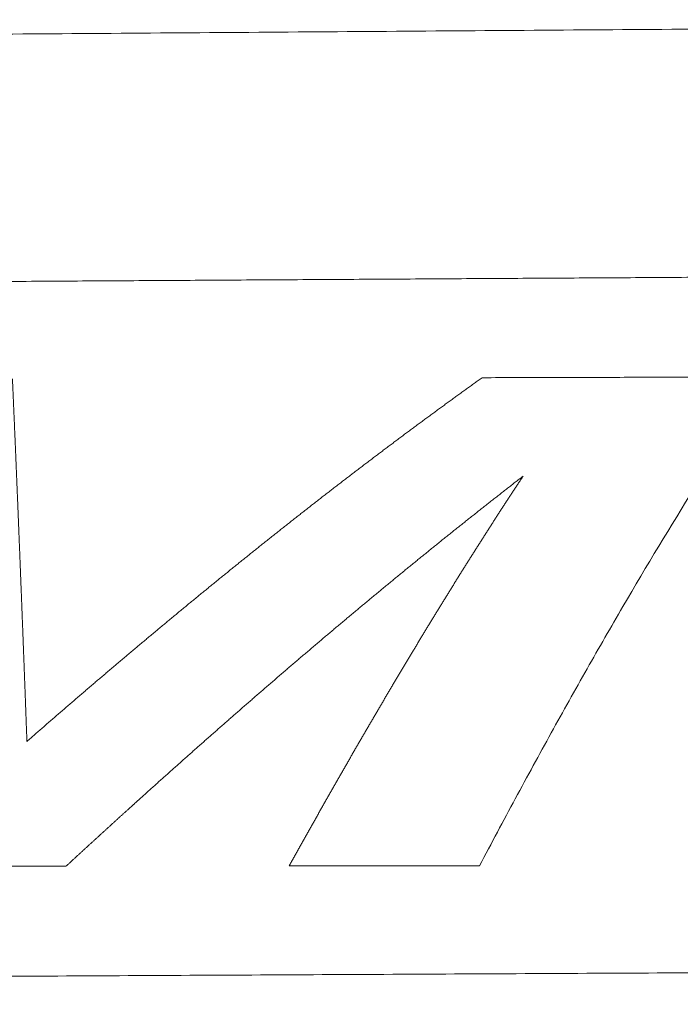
# Model space of a CAD drawing. Header units: millimetres. Extents: x 0 to 594, y 0 to 420.
# Tile 34 of 256: x 246.06 to 250.28, y 56.35 to 62.64. Entities that reach past the tile are written whole.
import ezdxf

# ---------------------------------------------------------------- set-up
doc = ezdxf.new("R2010")
doc.units = ezdxf.units.MM
doc.layers.add('1', color=7, linetype='Continuous', true_color=0xffffff)

msp = doc.modelspace()

# ---------------------------------------------------------------- linework, layer by layer
at = {"layer": '1', "color": 155, "linetype": 'Continuous', "lineweight": 13}
for points, knots in [([(213.3021, 62.302), (213.4461, 62.3032), (213.7339, 62.3056), (214.1658, 62.3091), (214.5976, 62.3127), (215.0295, 62.3162), (215.4613, 62.3197), (215.8931, 62.3232), (216.325, 62.3267), (216.7568, 62.3302), (217.1886, 62.3337), (217.6205, 62.3372), (218.0523, 62.3406), (218.4842, 62.3441), (218.916, 62.3475), (219.3478, 62.3509), (219.7797, 62.3543), (220.2115, 62.3577), (220.6433, 62.3611), (221.0752, 62.3645), (221.507, 62.3678), (221.9389, 62.3712), (222.3707, 62.3745), (222.8025, 62.3779), (223.2344, 62.3812), (223.6662, 62.3845), (224.0981, 62.3878), (224.5299, 62.3911), (224.9617, 62.3944), (225.3936, 62.3977), (225.8254, 62.401), (226.2573, 62.4043), (226.6891, 62.4075), (227.1209, 62.4108), (227.5528, 62.414), (227.9846, 62.4173), (228.4164, 62.4205), (228.8483, 62.4238), (229.2801, 62.427), (229.712, 62.4302), (230.1438, 62.4335), (230.5756, 62.4367), (231.0075, 62.4399), (231.4393, 62.4431), (231.8712, 62.4463), (232.303, 62.4495), (232.7348, 62.4527), (233.1667, 62.4559), (233.5985, 62.4591), (234.0304, 62.4623), (234.4622, 62.4655), (234.894, 62.4687), (235.3259, 62.4719), (235.7577, 62.4751), (236.1896, 62.4782), (236.6214, 62.4814), (237.0532, 62.4846), (237.4851, 62.4878), (237.9169, 62.4909), (238.3488, 62.4941), (238.7806, 62.4973), (239.2124, 62.5005), (239.6443, 62.5036), (240.0761, 62.5068), (240.508, 62.51), (240.9398, 62.5131), (241.3716, 62.5163), (241.9948, 62.5209), (242.8094, 62.5268), (243.8153, 62.5342), (244.8213, 62.5415), (245.8272, 62.5488), (246.8331, 62.5561), (247.8391, 62.5635), (248.845, 62.5708), (249.8509, 62.578), (250.8569, 62.5853), (251.8628, 62.5925), (252.8687, 62.5996), (253.8747, 62.6068), (254.8806, 62.6139), (255.8865, 62.621), (256.8925, 62.628), (257.8984, 62.6351), (258.569, 62.6397), (258.9044, 62.6421)], [0, 0, 0, 0, 0.00947, 0.018939, 0.028409, 0.037879, 0.047348, 0.056818, 0.066288, 0.075758, 0.085227, 0.094697, 0.104167, 0.113636, 0.123106, 0.132576, 0.142045, 0.151515, 0.160985, 0.170455, 0.179924, 0.189394, 0.198864, 0.208333, 0.217803, 0.227273, 0.236742, 0.246212, 0.255682, 0.265152, 0.274621, 0.284091, 0.293561, 0.30303, 0.3125, 0.32197, 0.331439, 0.340909, 0.350379, 0.359848, 0.369318, 0.378788, 0.388258, 0.397727, 0.407197, 0.416667, 0.426136, 0.435606, 0.445076, 0.454545, 0.464015, 0.473485, 0.482955, 0.492424, 0.501894, 0.511364, 0.520833, 0.530303, 0.539773, 0.549242, 0.558712, 0.568182, 0.577652, 0.587121, 0.596591, 0.606061, 0.61553, 0.625, 0.647059, 0.669118, 0.691176, 0.713235, 0.735294, 0.757353, 0.779412, 0.801471, 0.82353, 0.845588, 0.867647, 0.889706, 0.911765, 0.933823, 0.955882, 0.977941, 1, 1, 1, 1]), ([(256.3149, 61.0309), (256.1403, 61.0299), (255.7911, 61.0278), (255.2674, 61.0247), (254.7436, 61.0216), (254.2198, 61.0185), (253.6961, 61.0154), (253.1723, 61.0123), (252.6485, 61.0092), (252.1247, 61.006), (251.601, 61.0029), (251.0772, 60.9997), (250.5534, 60.9966), (250.0296, 60.9935), (249.5059, 60.9903), (248.9821, 60.9871), (248.4583, 60.984), (247.9345, 60.9808), (247.4108, 60.9776), (246.887, 60.9744), (246.3632, 60.9712), (245.8395, 60.968), (245.3157, 60.9648), (244.7919, 60.9616), (244.2681, 60.9583), (243.7444, 60.9551), (243.2206, 60.9519), (242.6968, 60.9487), (242.173, 60.9455), (241.6493, 60.9422), (241.1255, 60.939), (240.6017, 60.9358), (240.027, 60.9322), (239.4014, 60.9284), (238.7249, 60.9242), (238.0483, 60.92), (237.3718, 60.9158), (236.6952, 60.9115), (236.0187, 60.9073), (235.3422, 60.9031), (234.6656, 60.8988), (233.9891, 60.8946), (233.3126, 60.8903), (232.636, 60.886), (231.9595, 60.8817), (231.2829, 60.8774), (230.6064, 60.8731), (229.9299, 60.8688), (229.2533, 60.8644), (228.5768, 60.8601), (227.9002, 60.8557), (227.2237, 60.8513), (226.5472, 60.8469), (225.8706, 60.8425), (225.1941, 60.838), (224.5175, 60.8335), (223.841, 60.8291), (223.1645, 60.8246), (222.4879, 60.82), (221.8114, 60.8155), (221.1349, 60.8109), (220.4583, 60.8063), (219.7818, 60.8017), (219.1052, 60.797), (218.4287, 60.7923), (217.7522, 60.7876), (217.0756, 60.7829), (216.3991, 60.7781), (215.7226, 60.7733), (215.046, 60.7685), (214.3695, 60.7636), (213.693, 60.7587), (213.2419, 60.7555), (213.0164, 60.7538)], [0, 0, 0, 0, 0.012097, 0.024194, 0.03629, 0.048387, 0.060484, 0.072581, 0.084677, 0.096774, 0.108871, 0.120968, 0.133065, 0.145161, 0.157258, 0.169355, 0.181452, 0.193548, 0.205645, 0.217742, 0.229839, 0.241935, 0.254032, 0.266129, 0.278226, 0.290323, 0.302419, 0.314516, 0.326613, 0.33871, 0.350806, 0.362903, 0.375, 0.390625, 0.40625, 0.421875, 0.4375, 0.453125, 0.46875, 0.484375, 0.5, 0.515625, 0.53125, 0.546875, 0.5625, 0.578125, 0.59375, 0.609375, 0.625, 0.640625, 0.65625, 0.671875, 0.6875, 0.703125, 0.71875, 0.734375, 0.75, 0.765625, 0.78125, 0.796875, 0.8125, 0.828125, 0.84375, 0.859375, 0.875, 0.890625, 0.90625, 0.921875, 0.9375, 0.953125, 0.96875, 0.984375, 1, 1, 1, 1]), ([(248.9993, 57.2332), (249.0757, 57.378), (249.2284, 57.6645), (249.4576, 58.0845), (249.6868, 58.4941), (249.8397, 58.7596), (250.069, 59.152), (250.2219, 59.4056), (250.4514, 59.7731), (250.5279, 59.8934), (250.6428, 60.0703), (250.681, 60.1287), (250.7289, 60.201), (250.7385, 60.2154), (250.7576, 60.2442), (250.7863, 60.2873), (250.815, 60.33), (250.8342, 60.3583)], [0, 0, 0, 0, 0.125, 0.25, 0.375, 0.5, 0.5, 0.75, 0.75, 0.875, 0.875, 0.9375, 0.9375, 0.953125, 0.953125, 0.96875, 1, 1, 1, 1]), ([(250.8342, 60.3583), (250.6827, 60.358), (250.3797, 60.3572), (249.9252, 60.3561), (249.4708, 60.3549), (249.1678, 60.3541), (249.0163, 60.3537)], [0, 0, 0, 0, 0.25, 0.5, 0.75, 1, 1, 1, 1]), ([(246.1056, 58.029), (246.1055, 58.0326), (246.1052, 58.0398), (246.1048, 58.0506), (246.1044, 58.0614), (246.104, 58.0722), (246.1036, 58.083), (246.1032, 58.0937), (246.1028, 58.1045), (246.1024, 58.1153), (246.102, 58.126), (246.1016, 58.1367), (246.1012, 58.1475), (246.1008, 58.1582), (246.1004, 58.1689), (246.1, 58.1796), (246.0996, 58.1904), (246.0992, 58.2011), (246.0988, 58.2117), (246.0984, 58.2224), (246.0981, 58.2331), (246.0977, 58.2438), (246.0973, 58.2544), (246.0969, 58.2651), (246.0965, 58.2757), (246.0961, 58.2864), (246.0957, 58.297), (246.0953, 58.3076), (246.0949, 58.3182), (246.0945, 58.3289), (246.0941, 58.3395), (246.0937, 58.3501), (246.0933, 58.3606), (246.0929, 58.3712), (246.0925, 58.3818), (246.0921, 58.3924), (246.0917, 58.4029), (246.0913, 58.4135), (246.0909, 58.424), (246.0905, 58.4345), (246.0901, 58.4451), (246.0897, 58.4556), (246.0893, 58.4661), (246.0889, 58.4766), (246.0885, 58.4871), (246.0881, 58.4976), (246.0877, 58.5081), (246.0873, 58.5185), (246.0869, 58.529), (246.0865, 58.5395), (246.0861, 58.5499), (246.0857, 58.5604), (246.0853, 58.5708), (246.0849, 58.5812), (246.0845, 58.5916), (246.0841, 58.602), (246.0837, 58.6124), (246.0833, 58.6228), (246.0829, 58.6332), (246.0825, 58.6436), (246.0821, 58.654), (246.0817, 58.6643), (246.0814, 58.6747), (246.081, 58.685), (246.0806, 58.6954), (246.0802, 58.7057), (246.0798, 58.716), (246.0794, 58.7264), (246.079, 58.7367), (246.0786, 58.747), (246.0782, 58.7573), (246.0778, 58.7675), (246.0774, 58.7778), (246.077, 58.7881), (246.0766, 58.7984), (246.0762, 58.8086), (246.0758, 58.8189), (246.0754, 58.8291), (246.075, 58.8393), (246.0746, 58.8495), (246.0742, 58.8598), (246.0738, 58.87), (246.0734, 58.8802), (246.073, 58.8903), (246.0726, 58.9005), (246.0722, 58.9107), (246.0718, 58.9209), (246.0714, 58.931), (246.0711, 58.9412), (246.0707, 58.9513), (246.0703, 58.9614), (246.0699, 58.9716), (246.0695, 58.9817), (246.0691, 58.9918), (246.0687, 59.0019), (246.0683, 59.012), (246.0679, 59.022), (246.0675, 59.0321), (246.0671, 59.0422), (246.0667, 59.0522), (246.0663, 59.0623), (246.0659, 59.0723), (246.0655, 59.0824), (246.0651, 59.0924), (246.0647, 59.1024), (246.0643, 59.1124), (246.0639, 59.1224), (246.0635, 59.1324), (246.0631, 59.1424), (246.0628, 59.1524), (246.0624, 59.1623), (246.062, 59.1723), (246.0616, 59.1822), (246.0612, 59.1922), (246.0608, 59.2021), (246.0604, 59.212), (246.06, 59.2219), (246.0596, 59.2319), (246.0592, 59.2418), (246.0588, 59.2516), (246.0584, 59.2615), (246.058, 59.2714), (246.0576, 59.2813), (246.0572, 59.2911), (246.0568, 59.301), (246.0564, 59.3108), (246.056, 59.3206), (246.0557, 59.3305), (246.0553, 59.3403), (246.0549, 59.3501), (246.0545, 59.3599), (246.0541, 59.3696), (246.0537, 59.3794), (246.0533, 59.3892), (246.0529, 59.399), (246.0525, 59.4087), (246.0521, 59.4185), (246.0517, 59.4282), (246.0513, 59.4379), (246.0509, 59.4476), (246.0505, 59.4573), (246.0501, 59.467), (246.0497, 59.4767), (246.0494, 59.4864), (246.049, 59.4961), (246.0486, 59.5057), (246.0482, 59.5154), (246.0478, 59.525), (246.0474, 59.5347), (246.047, 59.5443), (246.0466, 59.5539), (246.0462, 59.5635), (246.0458, 59.5731), (246.0454, 59.5827), (246.045, 59.5923), (246.0446, 59.6019), (246.0442, 59.6114), (246.0439, 59.621), (246.0435, 59.6305), (246.0431, 59.6401), (246.0427, 59.6496), (246.0423, 59.6591), (246.0419, 59.6686), (246.0415, 59.6781), (246.0411, 59.6876), (246.0407, 59.6971), (246.0403, 59.7066), (246.0399, 59.716), (246.0395, 59.7255), (246.0391, 59.7349), (246.0388, 59.7444), (246.0384, 59.7538), (246.038, 59.7632), (246.0376, 59.7726), (246.0372, 59.782), (246.0368, 59.7914), (246.0364, 59.8008), (246.036, 59.8101), (246.0356, 59.8195), (246.0352, 59.8289), (246.0348, 59.8382), (246.0344, 59.8475), (246.034, 59.8569), (246.0337, 59.8662), (246.0333, 59.8755), (246.0329, 59.8848), (246.0325, 59.894), (246.0321, 59.9033), (246.0317, 59.9126), (246.0313, 59.9218), (246.0309, 59.9311), (246.0305, 59.9403), (246.0301, 59.9496), (246.0297, 59.9588), (246.0294, 59.968), (246.029, 59.9772), (246.0286, 59.9864), (246.0282, 59.9956), (246.0278, 60.0048), (246.0274, 60.0139), (246.027, 60.0231), (246.0266, 60.0322), (246.0262, 60.0414), (246.0258, 60.0505), (246.0254, 60.0596), (246.0251, 60.0687), (246.0247, 60.0779), (246.0243, 60.0869), (246.0239, 60.096), (246.0235, 60.1051), (246.0231, 60.1142), (246.0227, 60.1233), (246.0223, 60.1323), (246.0219, 60.1414), (246.0215, 60.1504), (246.0212, 60.1594), (246.0208, 60.1684), (246.0204, 60.1774), (246.02, 60.1864), (246.0196, 60.1954), (246.0192, 60.2044), (246.0188, 60.2133), (246.0184, 60.2223), (246.018, 60.2312), (246.0176, 60.2402), (246.0173, 60.2491), (246.0169, 60.258), (246.0165, 60.2669), (246.0161, 60.2758), (246.0157, 60.2847), (246.0153, 60.2936), (246.0149, 60.3024), (246.0145, 60.3113), (246.0141, 60.3201), (246.0138, 60.329), (246.0134, 60.3378), (246.0131, 60.3436), (246.013, 60.3466)], [0, 0, 0, 0, 0.004255, 0.008511, 0.012766, 0.017021, 0.021276, 0.025532, 0.029787, 0.034042, 0.038297, 0.042553, 0.046808, 0.051063, 0.055318, 0.059573, 0.063829, 0.068084, 0.072339, 0.076594, 0.080849, 0.085104, 0.089359, 0.093615, 0.09787, 0.102125, 0.10638, 0.110635, 0.11489, 0.119145, 0.1234, 0.127655, 0.131911, 0.136166, 0.140421, 0.144676, 0.148931, 0.153186, 0.157441, 0.161696, 0.165951, 0.170206, 0.174461, 0.178716, 0.182972, 0.187227, 0.191482, 0.195737, 0.199992, 0.204247, 0.208502, 0.212757, 0.217012, 0.221267, 0.225522, 0.229778, 0.234033, 0.238288, 0.242543, 0.246798, 0.251053, 0.255308, 0.259563, 0.263819, 0.268074, 0.272329, 0.276584, 0.280839, 0.285095, 0.28935, 0.293605, 0.29786, 0.302115, 0.306371, 0.310626, 0.314881, 0.319136, 0.323392, 0.327647, 0.331902, 0.336158, 0.340413, 0.344668, 0.348924, 0.353179, 0.357434, 0.36169, 0.365945, 0.370201, 0.374456, 0.378711, 0.382967, 0.387222, 0.391478, 0.395733, 0.399989, 0.404244, 0.4085, 0.412756, 0.417011, 0.421267, 0.425523, 0.429778, 0.434034, 0.43829, 0.442545, 0.446801, 0.451057, 0.455313, 0.459568, 0.463824, 0.46808, 0.472336, 0.476592, 0.480848, 0.485104, 0.48936, 0.493616, 0.497872, 0.502128, 0.506384, 0.51064, 0.514896, 0.519153, 0.523409, 0.527665, 0.531921, 0.536177, 0.540433, 0.54469, 0.548946, 0.553202, 0.557458, 0.561714, 0.565971, 0.570227, 0.574483, 0.578739, 0.582995, 0.587251, 0.591507, 0.595763, 0.600019, 0.604275, 0.608531, 0.612787, 0.617043, 0.621298, 0.625554, 0.62981, 0.634065, 0.638321, 0.642576, 0.646832, 0.651087, 0.655342, 0.659598, 0.663853, 0.668108, 0.672363, 0.676618, 0.680872, 0.685127, 0.689382, 0.693636, 0.697891, 0.702145, 0.706399, 0.710654, 0.714908, 0.719162, 0.723415, 0.727669, 0.731923, 0.736176, 0.740429, 0.744683, 0.748936, 0.753189, 0.757442, 0.761694, 0.765947, 0.7702, 0.774452, 0.778705, 0.782957, 0.78721, 0.791462, 0.795715, 0.799968, 0.804221, 0.808474, 0.812727, 0.81698, 0.821233, 0.825487, 0.829741, 0.833995, 0.838249, 0.842503, 0.846758, 0.851013, 0.855269, 0.859524, 0.863781, 0.868037, 0.872294, 0.876551, 0.880809, 0.885067, 0.889326, 0.893585, 0.897845, 0.902104, 0.906363, 0.910621, 0.91488, 0.919137, 0.923395, 0.927652, 0.931909, 0.936166, 0.940422, 0.944679, 0.948935, 0.953191, 0.957447, 0.961702, 0.965958, 0.970213, 0.974468, 0.978724, 0.982979, 0.987234, 0.991489, 0.995745, 1, 1, 1, 1]), ([(249.0163, 60.3537), (249.0122, 60.3508), (249.0039, 60.3449), (248.9915, 60.336), (248.9791, 60.3271), (248.9667, 60.3182), (248.9543, 60.3093), (248.9419, 60.3004), (248.9295, 60.2915), (248.9172, 60.2826), (248.9048, 60.2736), (248.8924, 60.2647), (248.88, 60.2557), (248.8676, 60.2467), (248.8552, 60.2378), (248.8428, 60.2288), (248.8304, 60.2198), (248.818, 60.2108), (248.8056, 60.2017), (248.7932, 60.1927), (248.7808, 60.1837), (248.7684, 60.1746), (248.7561, 60.1655), (248.7437, 60.1565), (248.7313, 60.1474), (248.7189, 60.1383), (248.7065, 60.1292), (248.6941, 60.1201), (248.6817, 60.111), (248.6693, 60.1019), (248.6569, 60.0927), (248.6445, 60.0836), (248.6321, 60.0745), (248.6198, 60.0653), (248.6074, 60.0561), (248.595, 60.047), (248.5826, 60.0378), (248.5702, 60.0286), (248.5578, 60.0194), (248.5454, 60.0102), (248.533, 60.001), (248.5206, 59.9917), (248.5083, 59.9825), (248.4959, 59.9733), (248.4835, 59.964), (248.4711, 59.9547), (248.4587, 59.9455), (248.4463, 59.9362), (248.4339, 59.9269), (248.4215, 59.9176), (248.4091, 59.9083), (248.3968, 59.899), (248.3844, 59.8897), (248.372, 59.8803), (248.3596, 59.871), (248.3472, 59.8616), (248.3348, 59.8523), (248.3224, 59.8429), (248.31, 59.8335), (248.2977, 59.8241), (248.2853, 59.8147), (248.2729, 59.8053), (248.2605, 59.7959), (248.2481, 59.7865), (248.2357, 59.777), (248.2233, 59.7676), (248.2109, 59.7581), (248.1986, 59.7487), (248.1862, 59.7392), (248.1738, 59.7297), (248.1614, 59.7202), (248.149, 59.7107), (248.1366, 59.7012), (248.1242, 59.6917), (248.1118, 59.6822), (248.0995, 59.6726), (248.0871, 59.6631), (248.0747, 59.6535), (248.0623, 59.644), (248.0499, 59.6344), (248.0375, 59.6248), (248.0251, 59.6152), (248.0127, 59.6056), (248.0004, 59.596), (247.988, 59.5864), (247.9756, 59.5768), (247.9632, 59.5671), (247.9508, 59.5575), (247.9384, 59.5478), (247.926, 59.5382), (247.9136, 59.5285), (247.9013, 59.5188), (247.8889, 59.5091), (247.8765, 59.4994), (247.8641, 59.4897), (247.8517, 59.48), (247.8393, 59.4703), (247.8269, 59.4606), (247.8146, 59.4508), (247.8022, 59.4411), (247.7898, 59.4313), (247.7774, 59.4215), (247.765, 59.4118), (247.7526, 59.402), (247.7402, 59.3922), (247.7278, 59.3824), (247.7155, 59.3726), (247.7031, 59.3628), (247.6907, 59.3529), (247.6783, 59.3431), (247.6659, 59.3333), (247.6535, 59.3234), (247.6411, 59.3135), (247.6288, 59.3037), (247.6164, 59.2938), (247.604, 59.2839), (247.5916, 59.274), (247.5792, 59.2641), (247.5668, 59.2542), (247.5544, 59.2443), (247.5421, 59.2344), (247.5297, 59.2244), (247.5173, 59.2145), (247.5049, 59.2045), (247.4925, 59.1946), (247.4801, 59.1846), (247.4677, 59.1746), (247.4554, 59.1646), (247.443, 59.1546), (247.4306, 59.1446), (247.4182, 59.1346), (247.4058, 59.1246), (247.3934, 59.1146), (247.381, 59.1045), (247.3687, 59.0945), (247.3563, 59.0845), (247.3439, 59.0744), (247.3315, 59.0643), (247.3191, 59.0542), (247.3067, 59.0442), (247.2943, 59.0341), (247.282, 59.024), (247.2696, 59.0139), (247.2572, 59.0037), (247.2448, 58.9936), (247.2324, 58.9835), (247.22, 58.9734), (247.2076, 58.9632), (247.1953, 58.953), (247.1829, 58.9429), (247.1705, 58.9327), (247.1581, 58.9225), (247.1457, 58.9123), (247.1333, 58.9021), (247.121, 58.8919), (247.1086, 58.8817), (247.0962, 58.8715), (247.0838, 58.8613), (247.0714, 58.851), (247.059, 58.8408), (247.0466, 58.8305), (247.0343, 58.8203), (247.0219, 58.81), (247.0095, 58.7997), (246.9971, 58.7895), (246.9847, 58.7792), (246.9723, 58.7689), (246.96, 58.7586), (246.9476, 58.7482), (246.9352, 58.7379), (246.9228, 58.7276), (246.9104, 58.7172), (246.898, 58.7069), (246.8857, 58.6965), (246.8733, 58.6862), (246.8609, 58.6758), (246.8485, 58.6654), (246.8361, 58.6551), (246.8237, 58.6447), (246.8114, 58.6343), (246.799, 58.6239), (246.7866, 58.6134), (246.7742, 58.603), (246.7618, 58.5926), (246.7494, 58.5821), (246.7371, 58.5717), (246.7247, 58.5612), (246.7123, 58.5508), (246.6999, 58.5403), (246.6875, 58.5298), (246.6751, 58.5193), (246.6628, 58.5089), (246.6504, 58.4984), (246.638, 58.4878), (246.6256, 58.4773), (246.6132, 58.4668), (246.6009, 58.4563), (246.5885, 58.4457), (246.5761, 58.4352), (246.5637, 58.4246), (246.5513, 58.4141), (246.5389, 58.4035), (246.5266, 58.3929), (246.5142, 58.3824), (246.5018, 58.3718), (246.4894, 58.3612), (246.477, 58.3506), (246.4647, 58.3399), (246.4523, 58.3293), (246.4399, 58.3187), (246.4275, 58.3081), (246.4151, 58.2974), (246.4027, 58.2868), (246.3904, 58.2761), (246.378, 58.2655), (246.3656, 58.2548), (246.3532, 58.2441), (246.3408, 58.2334), (246.3285, 58.2227), (246.3161, 58.212), (246.3037, 58.2013), (246.2913, 58.1906), (246.2789, 58.1799), (246.2666, 58.1691), (246.2542, 58.1584), (246.2418, 58.1477), (246.2294, 58.1369), (246.217, 58.1261), (246.2047, 58.1154), (246.1923, 58.1046), (246.1799, 58.0938), (246.1675, 58.083), (246.1551, 58.0722), (246.1428, 58.0614), (246.1304, 58.0506), (246.118, 58.0398), (246.1098, 58.0326), (246.1056, 58.029)], [0, 0, 0, 0, 0.004255, 0.008511, 0.012766, 0.017022, 0.021277, 0.025533, 0.029789, 0.034045, 0.038301, 0.042557, 0.046813, 0.05107, 0.055327, 0.059583, 0.06384, 0.068097, 0.072355, 0.076612, 0.08087, 0.085127, 0.089385, 0.093642, 0.097898, 0.102155, 0.106412, 0.110668, 0.114924, 0.11918, 0.123435, 0.127691, 0.131946, 0.136201, 0.140456, 0.144711, 0.148966, 0.153221, 0.157475, 0.16173, 0.165984, 0.170238, 0.174493, 0.178747, 0.183001, 0.187255, 0.191509, 0.195763, 0.200016, 0.20427, 0.208524, 0.212778, 0.217032, 0.221286, 0.225539, 0.229793, 0.234047, 0.238301, 0.242555, 0.246809, 0.251063, 0.255317, 0.259572, 0.263826, 0.26808, 0.272335, 0.276589, 0.280844, 0.285098, 0.289353, 0.293608, 0.297863, 0.302117, 0.306372, 0.310627, 0.314882, 0.319137, 0.323392, 0.327647, 0.331903, 0.336158, 0.340413, 0.344668, 0.348924, 0.353179, 0.357434, 0.36169, 0.365945, 0.370201, 0.374456, 0.378712, 0.382967, 0.387223, 0.391479, 0.395734, 0.39999, 0.404246, 0.408501, 0.412757, 0.417013, 0.421268, 0.425524, 0.42978, 0.434036, 0.438291, 0.442547, 0.446803, 0.451059, 0.455315, 0.45957, 0.463826, 0.468082, 0.472338, 0.476594, 0.480849, 0.485105, 0.489361, 0.493617, 0.497872, 0.502128, 0.506384, 0.510639, 0.514895, 0.519151, 0.523406, 0.527662, 0.531918, 0.536173, 0.540429, 0.544684, 0.54894, 0.553196, 0.557451, 0.561707, 0.565962, 0.570218, 0.574473, 0.578729, 0.582984, 0.58724, 0.591495, 0.595751, 0.600006, 0.604261, 0.608517, 0.612772, 0.617028, 0.621283, 0.625539, 0.629794, 0.634049, 0.638305, 0.64256, 0.646815, 0.651071, 0.655326, 0.659581, 0.663837, 0.668092, 0.672347, 0.676603, 0.680858, 0.685113, 0.689368, 0.693624, 0.697879, 0.702134, 0.706389, 0.710645, 0.7149, 0.719155, 0.72341, 0.727666, 0.731921, 0.736176, 0.740431, 0.744687, 0.748942, 0.753197, 0.757452, 0.761707, 0.765963, 0.770218, 0.774473, 0.778728, 0.782984, 0.787239, 0.791494, 0.795749, 0.800004, 0.804259, 0.808515, 0.81277, 0.817025, 0.82128, 0.825535, 0.829791, 0.834046, 0.838301, 0.842556, 0.846811, 0.851067, 0.855322, 0.859577, 0.863832, 0.868087, 0.872343, 0.876598, 0.880853, 0.885108, 0.889363, 0.893619, 0.897874, 0.902129, 0.906384, 0.910639, 0.914895, 0.91915, 0.923405, 0.92766, 0.931916, 0.936171, 0.940426, 0.944681, 0.948937, 0.953192, 0.957447, 0.961702, 0.965958, 0.970213, 0.974468, 0.978723, 0.982979, 0.987234, 0.991489, 0.995745, 1, 1, 1, 1]), ([(246.3552, 57.2307), (246.3594, 57.2345), (246.3676, 57.2422), (246.3801, 57.2537), (246.3925, 57.2651), (246.4049, 57.2766), (246.4174, 57.288), (246.4298, 57.2994), (246.4422, 57.3109), (246.4547, 57.3223), (246.4671, 57.3337), (246.4795, 57.3451), (246.492, 57.3565), (246.5044, 57.3679), (246.5168, 57.3793), (246.5293, 57.3907), (246.5417, 57.402), (246.5541, 57.4134), (246.5666, 57.4248), (246.579, 57.4361), (246.5914, 57.4475), (246.6039, 57.4588), (246.6163, 57.4702), (246.6287, 57.4815), (246.6412, 57.4928), (246.6536, 57.5041), (246.666, 57.5154), (246.6785, 57.5267), (246.6909, 57.538), (246.7033, 57.5493), (246.7158, 57.5606), (246.7282, 57.5719), (246.7406, 57.5832), (246.7531, 57.5944), (246.7655, 57.6057), (246.7779, 57.6169), (246.7904, 57.6282), (246.8028, 57.6394), (246.8152, 57.6506), (246.8277, 57.6619), (246.8401, 57.6731), (246.8525, 57.6843), (246.865, 57.6955), (246.8774, 57.7067), (246.8898, 57.7179), (246.9023, 57.7291), (246.9147, 57.7402), (246.9271, 57.7514), (246.9396, 57.7626), (246.952, 57.7737), (246.9644, 57.7849), (246.9769, 57.796), (246.9893, 57.8072), (247.0017, 57.8183), (247.0142, 57.8294), (247.0266, 57.8405), (247.039, 57.8516), (247.0515, 57.8627), (247.0639, 57.8738), (247.0763, 57.8849), (247.0888, 57.896), (247.1012, 57.907), (247.1136, 57.9181), (247.1261, 57.9292), (247.1385, 57.9402), (247.1509, 57.9513), (247.1634, 57.9623), (247.1758, 57.9733), (247.1882, 57.9843), (247.2007, 57.9954), (247.2131, 58.0064), (247.2255, 58.0174), (247.238, 58.0284), (247.2504, 58.0393), (247.2628, 58.0503), (247.2753, 58.0613), (247.2877, 58.0723), (247.3001, 58.0832), (247.3126, 58.0942), (247.325, 58.1051), (247.3374, 58.116), (247.3499, 58.127), (247.3623, 58.1379), (247.3747, 58.1488), (247.3872, 58.1597), (247.3996, 58.1706), (247.4121, 58.1815), (247.4245, 58.1924), (247.4369, 58.2032), (247.4494, 58.2141), (247.4618, 58.225), (247.4742, 58.2358), (247.4867, 58.2467), (247.4991, 58.2575), (247.5115, 58.2683), (247.524, 58.2792), (247.5364, 58.29), (247.5488, 58.3008), (247.5613, 58.3116), (247.5737, 58.3224), (247.5861, 58.3332), (247.5986, 58.3439), (247.611, 58.3547), (247.6234, 58.3655), (247.6359, 58.3762), (247.6483, 58.387), (247.6607, 58.3977), (247.6732, 58.4084), (247.6856, 58.4192), (247.6981, 58.4299), (247.7105, 58.4406), (247.7229, 58.4513), (247.7354, 58.462), (247.7478, 58.4727), (247.7602, 58.4833), (247.7727, 58.494), (247.7851, 58.5047), (247.7975, 58.5153), (247.81, 58.526), (247.8224, 58.5366), (247.8348, 58.5473), (247.8473, 58.5579), (247.8597, 58.5685), (247.8722, 58.5791), (247.8846, 58.5897), (247.897, 58.6003), (247.9095, 58.6109), (247.9219, 58.6214), (247.9343, 58.632), (247.9468, 58.6426), (247.9592, 58.6531), (247.9716, 58.6637), (247.9841, 58.6742), (247.9965, 58.6847), (248.009, 58.6953), (248.0214, 58.7058), (248.0338, 58.7163), (248.0463, 58.7268), (248.0587, 58.7373), (248.0711, 58.7477), (248.0836, 58.7582), (248.096, 58.7687), (248.1085, 58.7791), (248.1209, 58.7896), (248.1333, 58.8), (248.1458, 58.8104), (248.1582, 58.8209), (248.1706, 58.8313), (248.1831, 58.8417), (248.1955, 58.8521), (248.2079, 58.8625), (248.2204, 58.8729), (248.2328, 58.8832), (248.2453, 58.8936), (248.2577, 58.904), (248.2701, 58.9143), (248.2826, 58.9247), (248.295, 58.935), (248.3075, 58.9453), (248.3199, 58.9556), (248.3323, 58.9659), (248.3448, 58.9762), (248.3572, 58.9865), (248.3696, 58.9968), (248.3821, 59.0071), (248.3945, 59.0173), (248.407, 59.0276), (248.4194, 59.0379), (248.4318, 59.0481), (248.4443, 59.0583), (248.4567, 59.0686), (248.4692, 59.0788), (248.4816, 59.089), (248.494, 59.0992), (248.5065, 59.1094), (248.5189, 59.1195), (248.5313, 59.1297), (248.5438, 59.1399), (248.5562, 59.15), (248.5687, 59.1602), (248.5811, 59.1703), (248.5935, 59.1805), (248.606, 59.1906), (248.6184, 59.2007), (248.6309, 59.2108), (248.6433, 59.2209), (248.6557, 59.231), (248.6682, 59.2411), (248.6806, 59.2511), (248.6931, 59.2612), (248.7055, 59.2712), (248.7179, 59.2813), (248.7304, 59.2913), (248.7428, 59.3014), (248.7553, 59.3114), (248.7677, 59.3214), (248.7801, 59.3314), (248.7926, 59.3414), (248.805, 59.3514), (248.8175, 59.3613), (248.8299, 59.3713), (248.8423, 59.3813), (248.8548, 59.3912), (248.8672, 59.4011), (248.8797, 59.4111), (248.8921, 59.421), (248.9046, 59.4309), (248.917, 59.4408), (248.9294, 59.4507), (248.9419, 59.4606), (248.9543, 59.4705), (248.9668, 59.4803), (248.9792, 59.4902), (248.9916, 59.5001), (249.0041, 59.5099), (249.0165, 59.5197), (249.029, 59.5296), (249.0414, 59.5394), (249.0539, 59.5492), (249.0663, 59.559), (249.0787, 59.5688), (249.0912, 59.5785), (249.1036, 59.5883), (249.1161, 59.5981), (249.1285, 59.6078), (249.141, 59.6176), (249.1534, 59.6273), (249.1658, 59.637), (249.1783, 59.6467), (249.1907, 59.6564), (249.2032, 59.6661), (249.2156, 59.6758), (249.2281, 59.6855), (249.2405, 59.6952), (249.2529, 59.7048), (249.2654, 59.7145), (249.2737, 59.7209), (249.2778, 59.7241)], [0, 0, 0, 0, 0.004255, 0.008511, 0.012766, 0.017021, 0.021277, 0.025532, 0.029787, 0.034043, 0.038298, 0.042553, 0.046809, 0.051064, 0.055319, 0.059575, 0.06383, 0.068085, 0.072341, 0.076596, 0.080851, 0.085107, 0.089362, 0.093617, 0.097873, 0.102128, 0.106383, 0.110639, 0.114894, 0.11915, 0.123405, 0.12766, 0.131916, 0.136171, 0.140426, 0.144682, 0.148937, 0.153192, 0.157448, 0.161703, 0.165959, 0.170214, 0.174469, 0.178725, 0.18298, 0.187235, 0.191491, 0.195746, 0.200001, 0.204257, 0.208512, 0.212768, 0.217023, 0.221278, 0.225534, 0.229789, 0.234044, 0.2383, 0.242555, 0.24681, 0.251066, 0.255321, 0.259577, 0.263832, 0.268087, 0.272343, 0.276598, 0.280853, 0.285109, 0.289364, 0.29362, 0.297875, 0.30213, 0.306386, 0.310641, 0.314896, 0.319152, 0.323407, 0.327662, 0.331918, 0.336173, 0.340428, 0.344684, 0.348939, 0.353195, 0.35745, 0.361705, 0.365961, 0.370216, 0.374471, 0.378727, 0.382982, 0.387237, 0.391493, 0.395748, 0.400003, 0.404259, 0.408514, 0.412769, 0.417025, 0.42128, 0.425535, 0.429791, 0.434046, 0.438301, 0.442557, 0.446812, 0.451067, 0.455323, 0.459578, 0.463833, 0.468089, 0.472344, 0.476599, 0.480855, 0.48511, 0.489365, 0.493621, 0.497876, 0.502131, 0.506387, 0.510642, 0.514897, 0.519153, 0.523408, 0.527663, 0.531919, 0.536174, 0.540429, 0.544685, 0.54894, 0.553195, 0.55745, 0.561706, 0.565961, 0.570216, 0.574472, 0.578727, 0.582982, 0.587238, 0.591493, 0.595748, 0.600003, 0.604259, 0.608514, 0.612769, 0.617025, 0.62128, 0.625535, 0.629791, 0.634046, 0.638301, 0.642556, 0.646812, 0.651067, 0.655322, 0.659578, 0.663833, 0.668088, 0.672343, 0.676599, 0.680854, 0.685109, 0.689365, 0.69362, 0.697875, 0.70213, 0.706386, 0.710641, 0.714896, 0.719151, 0.723407, 0.727662, 0.731917, 0.736173, 0.740428, 0.744683, 0.748938, 0.753194, 0.757449, 0.761704, 0.765959, 0.770215, 0.77447, 0.778725, 0.782981, 0.787236, 0.791491, 0.795746, 0.800002, 0.804257, 0.808512, 0.812767, 0.817023, 0.821278, 0.825533, 0.829788, 0.834044, 0.838299, 0.842554, 0.84681, 0.851065, 0.85532, 0.859575, 0.863831, 0.868086, 0.872341, 0.876596, 0.880852, 0.885107, 0.889362, 0.893618, 0.897873, 0.902128, 0.906383, 0.910639, 0.914894, 0.919149, 0.923405, 0.92766, 0.931915, 0.93617, 0.940426, 0.944681, 0.948936, 0.953192, 0.957447, 0.961702, 0.965958, 0.970213, 0.974468, 0.978723, 0.982979, 0.987234, 0.991489, 0.995745, 1, 1, 1, 1]), ([(249.2778, 59.7241), (249.2757, 59.7209), (249.2715, 59.7145), (249.2651, 59.7049), (249.2587, 59.6952), (249.2523, 59.6856), (249.246, 59.6759), (249.2396, 59.6662), (249.2332, 59.6565), (249.2269, 59.6468), (249.2205, 59.6371), (249.2141, 59.6274), (249.2078, 59.6177), (249.2014, 59.608), (249.195, 59.5982), (249.1886, 59.5885), (249.1823, 59.5787), (249.1759, 59.569), (249.1695, 59.5592), (249.1632, 59.5494), (249.1568, 59.5396), (249.1504, 59.5298), (249.1441, 59.52), (249.1377, 59.5102), (249.1313, 59.5004), (249.125, 59.4905), (249.1186, 59.4807), (249.1122, 59.4708), (249.1059, 59.4609), (249.0995, 59.4511), (249.0931, 59.4412), (249.0867, 59.4313), (249.0804, 59.4214), (249.074, 59.4115), (249.0676, 59.4016), (249.0613, 59.3916), (249.0549, 59.3817), (249.0485, 59.3718), (249.0422, 59.3618), (249.0358, 59.3518), (249.0294, 59.3419), (249.0231, 59.3319), (249.0167, 59.3219), (249.0103, 59.3119), (249.004, 59.3019), (248.9976, 59.2919), (248.9912, 59.2819), (248.9849, 59.2718), (248.9785, 59.2618), (248.9721, 59.2517), (248.9658, 59.2417), (248.9594, 59.2316), (248.953, 59.2215), (248.9467, 59.2114), (248.9403, 59.2013), (248.9339, 59.1912), (248.9276, 59.1811), (248.9212, 59.171), (248.9148, 59.1609), (248.9085, 59.1507), (248.9021, 59.1406), (248.8957, 59.1304), (248.8894, 59.1203), (248.883, 59.1101), (248.8766, 59.0999), (248.8703, 59.0897), (248.8639, 59.0795), (248.8575, 59.0693), (248.8512, 59.0591), (248.8448, 59.0489), (248.8384, 59.0387), (248.8321, 59.0284), (248.8257, 59.0182), (248.8193, 59.0079), (248.813, 58.9977), (248.8066, 58.9874), (248.8002, 58.9771), (248.7939, 58.9668), (248.7875, 58.9565), (248.7811, 58.9462), (248.7748, 58.9359), (248.7684, 58.9256), (248.7621, 58.9152), (248.7557, 58.9049), (248.7493, 58.8946), (248.743, 58.8842), (248.7366, 58.8738), (248.7302, 58.8635), (248.7239, 58.8531), (248.7175, 58.8427), (248.7111, 58.8323), (248.7048, 58.8219), (248.6984, 58.8115), (248.692, 58.801), (248.6857, 58.7906), (248.6793, 58.7802), (248.6729, 58.7697), (248.6666, 58.7593), (248.6602, 58.7488), (248.6539, 58.7383), (248.6475, 58.7279), (248.6411, 58.7174), (248.6348, 58.7069), (248.6284, 58.6964), (248.622, 58.6859), (248.6157, 58.6753), (248.6093, 58.6648), (248.6029, 58.6543), (248.5966, 58.6437), (248.5902, 58.6332), (248.5839, 58.6226), (248.5775, 58.6121), (248.5711, 58.6015), (248.5648, 58.5909), (248.5584, 58.5803), (248.552, 58.5697), (248.5457, 58.5591), (248.5393, 58.5485), (248.5329, 58.5379), (248.5266, 58.5272), (248.5202, 58.5166), (248.5139, 58.5059), (248.5075, 58.4953), (248.5011, 58.4846), (248.4948, 58.474), (248.4884, 58.4633), (248.482, 58.4526), (248.4757, 58.4419), (248.4693, 58.4312), (248.463, 58.4205), (248.4566, 58.4098), (248.4502, 58.3991), (248.4439, 58.3883), (248.4375, 58.3776), (248.4311, 58.3668), (248.4248, 58.3561), (248.4184, 58.3453), (248.4121, 58.3345), (248.4057, 58.3238), (248.3993, 58.313), (248.393, 58.3022), (248.3866, 58.2914), (248.3802, 58.2806), (248.3739, 58.2698), (248.3675, 58.2589), (248.3612, 58.2481), (248.3548, 58.2373), (248.3484, 58.2264), (248.3421, 58.2156), (248.3357, 58.2047), (248.3293, 58.1938), (248.323, 58.183), (248.3166, 58.1721), (248.3103, 58.1612), (248.3039, 58.1503), (248.2975, 58.1394), (248.2912, 58.1285), (248.2848, 58.1175), (248.2785, 58.1066), (248.2721, 58.0957), (248.2657, 58.0847), (248.2594, 58.0738), (248.253, 58.0628), (248.2466, 58.0519), (248.2403, 58.0409), (248.2339, 58.0299), (248.2276, 58.0189), (248.2212, 58.0079), (248.2148, 57.9969), (248.2085, 57.9859), (248.2021, 57.9749), (248.1958, 57.9639), (248.1894, 57.9529), (248.183, 57.9418), (248.1767, 57.9308), (248.1703, 57.9197), (248.164, 57.9087), (248.1576, 57.8976), (248.1512, 57.8865), (248.1449, 57.8754), (248.1385, 57.8644), (248.1321, 57.8533), (248.1258, 57.8422), (248.1194, 57.8311), (248.1131, 57.8199), (248.1067, 57.8088), (248.1003, 57.7977), (248.094, 57.7866), (248.0876, 57.7754), (248.0813, 57.7643), (248.0749, 57.7531), (248.0685, 57.7419), (248.0622, 57.7308), (248.0558, 57.7196), (248.0495, 57.7084), (248.0431, 57.6972), (248.0367, 57.686), (248.0304, 57.6748), (248.024, 57.6636), (248.0177, 57.6524), (248.0113, 57.6411), (248.0049, 57.6299), (247.9986, 57.6187), (247.9922, 57.6074), (247.9859, 57.5962), (247.9795, 57.5849), (247.9731, 57.5737), (247.9668, 57.5624), (247.9604, 57.5511), (247.9541, 57.5398), (247.9477, 57.5285), (247.9413, 57.5172), (247.935, 57.5059), (247.9286, 57.4946), (247.9223, 57.4833), (247.9159, 57.4719), (247.9095, 57.4606), (247.9032, 57.4493), (247.8968, 57.4379), (247.8905, 57.4266), (247.8841, 57.4152), (247.8777, 57.4038), (247.8714, 57.3925), (247.865, 57.3811), (247.8587, 57.3697), (247.8523, 57.3583), (247.8459, 57.3469), (247.8396, 57.3355), (247.8332, 57.3241), (247.8269, 57.3127), (247.8205, 57.3013), (247.8141, 57.2898), (247.8078, 57.2784), (247.8014, 57.2669), (247.7951, 57.2555), (247.7887, 57.244), (247.7845, 57.2364), (247.7823, 57.2326)], [0, 0, 0, 0, 0.004255, 0.008511, 0.012766, 0.017021, 0.021277, 0.025532, 0.029787, 0.034042, 0.038298, 0.042553, 0.046808, 0.051064, 0.055319, 0.059574, 0.063829, 0.068085, 0.07234, 0.076595, 0.08085, 0.085106, 0.089361, 0.093616, 0.097872, 0.102127, 0.106382, 0.110637, 0.114893, 0.119148, 0.123403, 0.127658, 0.131914, 0.136169, 0.140424, 0.144679, 0.148935, 0.15319, 0.157445, 0.1617, 0.165956, 0.170211, 0.174466, 0.178721, 0.182976, 0.187232, 0.191487, 0.195742, 0.199997, 0.204253, 0.208508, 0.212763, 0.217018, 0.221274, 0.225529, 0.229784, 0.234039, 0.238295, 0.24255, 0.246805, 0.25106, 0.255316, 0.259571, 0.263826, 0.268081, 0.272337, 0.276592, 0.280847, 0.285102, 0.289358, 0.293613, 0.297868, 0.302123, 0.306379, 0.310634, 0.314889, 0.319144, 0.3234, 0.327655, 0.33191, 0.336165, 0.340421, 0.344676, 0.348931, 0.353186, 0.357442, 0.361697, 0.365952, 0.370207, 0.374463, 0.378718, 0.382973, 0.387229, 0.391484, 0.395739, 0.399994, 0.40425, 0.408505, 0.41276, 0.417016, 0.421271, 0.425526, 0.429781, 0.434037, 0.438292, 0.442547, 0.446803, 0.451058, 0.455313, 0.459568, 0.463824, 0.468079, 0.472334, 0.47659, 0.480845, 0.4851, 0.489356, 0.493611, 0.497866, 0.502122, 0.506377, 0.510632, 0.514888, 0.519143, 0.523398, 0.527654, 0.531909, 0.536164, 0.54042, 0.544675, 0.54893, 0.553186, 0.557441, 0.561696, 0.565952, 0.570207, 0.574462, 0.578718, 0.582973, 0.587228, 0.591484, 0.595739, 0.599995, 0.60425, 0.608505, 0.612761, 0.617016, 0.621271, 0.625527, 0.629782, 0.634037, 0.638293, 0.642548, 0.646804, 0.651059, 0.655314, 0.65957, 0.663825, 0.668081, 0.672336, 0.676591, 0.680847, 0.685102, 0.689357, 0.693613, 0.697868, 0.702124, 0.706379, 0.710634, 0.71489, 0.719145, 0.723401, 0.727656, 0.731911, 0.736167, 0.740422, 0.744678, 0.748933, 0.753188, 0.757444, 0.761699, 0.765954, 0.77021, 0.774465, 0.778721, 0.782976, 0.787231, 0.791487, 0.795742, 0.799998, 0.804253, 0.808508, 0.812764, 0.817019, 0.821275, 0.82553, 0.829785, 0.834041, 0.838296, 0.842552, 0.846807, 0.851062, 0.855318, 0.859573, 0.863829, 0.868084, 0.872339, 0.876595, 0.88085, 0.885105, 0.889361, 0.893616, 0.897872, 0.902127, 0.906382, 0.910638, 0.914893, 0.919148, 0.923404, 0.927659, 0.931915, 0.93617, 0.940425, 0.944681, 0.948936, 0.953191, 0.957447, 0.961702, 0.965957, 0.970213, 0.974468, 0.978723, 0.982979, 0.987234, 0.991489, 0.995745, 1, 1, 1, 1]), ([(213.0391, 56.3484), (213.1453, 56.3491), (213.3575, 56.3504), (213.6759, 56.3523), (213.9943, 56.3542), (214.3126, 56.3561), (214.631, 56.358), (214.9494, 56.3599), (215.2677, 56.3618), (215.5861, 56.3636), (215.9045, 56.3655), (216.2228, 56.3674), (216.5412, 56.3693), (216.8596, 56.3711), (217.178, 56.373), (217.4963, 56.3748), (217.8147, 56.3767), (218.1331, 56.3785), (218.4514, 56.3804), (218.7698, 56.3822), (219.0882, 56.3841), (219.4066, 56.3859), (219.7249, 56.3877), (220.0433, 56.3895), (220.3617, 56.3913), (220.6801, 56.3932), (220.9984, 56.395), (221.3168, 56.3968), (221.6352, 56.3986), (221.9535, 56.4004), (222.2719, 56.4021), (222.5903, 56.4039), (222.9087, 56.4057), (223.227, 56.4075), (223.5454, 56.4093), (223.8638, 56.411), (224.1821, 56.4128), (224.5005, 56.4146), (224.8189, 56.4163), (225.1373, 56.4181), (225.4556, 56.4198), (225.774, 56.4216), (226.0924, 56.4233), (226.4108, 56.4251), (226.7291, 56.4268), (227.0475, 56.4285), (227.3659, 56.4303), (227.6842, 56.432), (228.0026, 56.4337), (228.321, 56.4355), (228.6394, 56.4372), (228.9577, 56.4389), (229.2761, 56.4406), (229.5945, 56.4423), (229.9128, 56.444), (230.2312, 56.4457), (230.5496, 56.4474), (230.868, 56.4491), (231.1863, 56.4508), (231.5047, 56.4525), (231.8231, 56.4542), (232.1415, 56.4559), (232.4598, 56.4576), (232.7782, 56.4593), (233.0966, 56.461), (233.4149, 56.4627), (233.7333, 56.4643), (234.0517, 56.466), (234.3701, 56.4677), (234.6884, 56.4694), (235.0068, 56.471), (235.3252, 56.4727), (235.6436, 56.4744), (235.9619, 56.476), (236.2803, 56.4777), (236.5987, 56.4794), (236.917, 56.481), (237.2354, 56.4827), (237.5538, 56.4843), (237.8722, 56.486), (238.1905, 56.4876), (238.5089, 56.4893), (238.8273, 56.4909), (239.1457, 56.4926), (239.464, 56.4942), (239.7824, 56.4959), (240.2953, 56.4985), (241.0028, 56.5022), (241.9049, 56.5068), (242.8069, 56.5114), (243.709, 56.516), (244.6111, 56.5206), (245.5131, 56.5253), (246.4152, 56.5299), (247.3172, 56.5345), (248.2193, 56.5391), (249.1213, 56.5437), (250.0234, 56.5482), (250.9255, 56.5527), (251.8275, 56.5573), (252.7296, 56.5618), (253.6316, 56.5663), (254.5337, 56.5708), (255.4357, 56.5753), (256.0371, 56.5783), (256.3378, 56.5798)], [0, 0, 0, 0, 0.007353, 0.014706, 0.022059, 0.029412, 0.036765, 0.044118, 0.051471, 0.058824, 0.066176, 0.073529, 0.080882, 0.088235, 0.095588, 0.102941, 0.110294, 0.117647, 0.125, 0.132353, 0.139706, 0.147059, 0.154412, 0.161765, 0.169118, 0.176471, 0.183823, 0.191176, 0.198529, 0.205882, 0.213235, 0.220588, 0.227941, 0.235294, 0.242647, 0.25, 0.257353, 0.264706, 0.272059, 0.279412, 0.286765, 0.294118, 0.301471, 0.308824, 0.316176, 0.323529, 0.330882, 0.338235, 0.345588, 0.352941, 0.360294, 0.367647, 0.375, 0.382353, 0.389706, 0.397059, 0.404412, 0.411765, 0.419118, 0.426471, 0.433824, 0.441176, 0.448529, 0.455882, 0.463235, 0.470588, 0.477941, 0.485294, 0.492647, 0.5, 0.507353, 0.514706, 0.522059, 0.529412, 0.536765, 0.544118, 0.551471, 0.558824, 0.566176, 0.573529, 0.580882, 0.588235, 0.595588, 0.602941, 0.610294, 0.617647, 0.625, 0.645833, 0.666667, 0.6875, 0.708333, 0.729167, 0.75, 0.770833, 0.791667, 0.8125, 0.833333, 0.854167, 0.875, 0.895833, 0.916667, 0.9375, 0.958333, 0.979167, 1, 1, 1, 1])]:
    msp.add_open_spline(points, degree=3, knots=knots, dxfattribs=at)
for points in [[(245.037, 57.23), (245.2567, 57.2301), (245.6961, 57.2304), (246.1355, 57.2306), (246.3552, 57.2307)], [(247.7823, 57.2326), (247.9852, 57.2327), (248.3908, 57.2329), (248.7965, 57.2331), (248.9993, 57.2332)]]:
    msp.add_open_spline(points, degree=3, dxfattribs=at)

doc.saveas('drawing.dxf')
